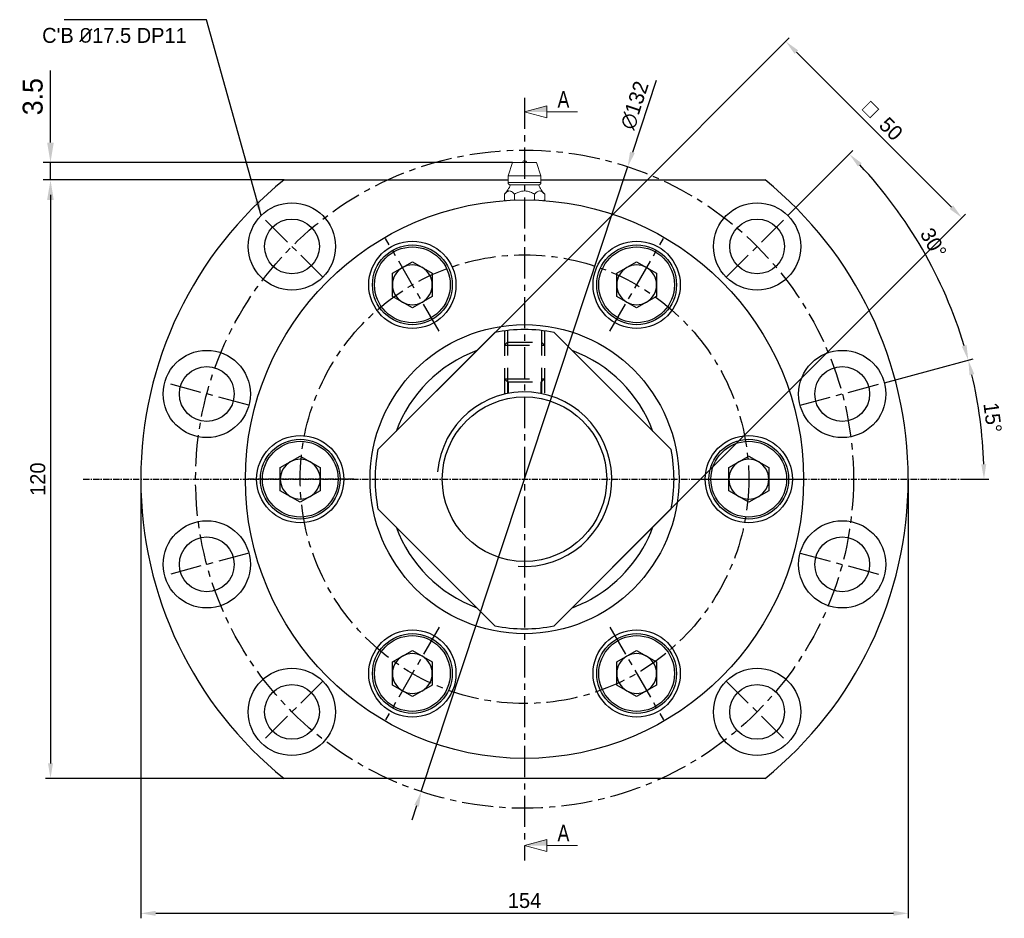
# Model space of a CAD drawing. Header units: millimetres. Extents: x -29 to 5648, y -387 to 3949.
# Tile 3 of 7: x 326 to 524, y 135 to 315. Entities that reach past the tile are written whole.
import ezdxf

# ---------------------------------------------------------------- set-up
doc = ezdxf.new("R2010")
doc.units = ezdxf.units.MM
doc.linetypes.add('CENTER', pattern=[2, 1.25, -0.25, 0.25, -0.25])
doc.linetypes.add('DASHED', pattern=[0.75, 0.5, -0.25])
doc.layers.get('0').update_dxf_attribs({"linetype": 'CONTINUOUS'})
doc.layers.get('Defpoints').update_dxf_attribs({"linetype": 'CONTINUOUS'})
for name, color, linetype in [('1', 1, 'CENTER'), ('center', 1, 'CENTER'), ('hidden', 2, 'DASHED'), ('OUTLINE', 7, 'CONTINUOUS')]:
    doc.layers.add(name, color=color, linetype=linetype)
doc.dimstyles.new('3', dxfattribs={"dimtxt": 3, "dimasz": 3, "dimexe": 1, "dimexo": 0, "dimgap": 1, "dimtad": 1, "dimdec": 3, "dimzin": 11, "dimdsep": 46, "dimtxsty": 'Standard', "dimcen": 0, "dimclrd": 5, "dimclre": 5, "dimclrt": 3, "dimadec": 0, "dimazin": 0, "dimtfac": 0.6, "dimtdec": 3, "dimtmove": 0, "dimatfit": 3, "dimfxl": 1.25, "dimtolj": 1, "dimtzin": 11, "dimarcsym": 0})
doc.dimstyles.new('4', dxfattribs={"dimtxt": 4, "dimasz": 4, "dimexe": 1.5, "dimexo": 0, "dimgap": 1.5, "dimtad": 1, "dimdec": 3, "dimzin": 11, "dimdsep": 46, "dimtxsty": 'Standard', "dimcen": 0, "dimclrd": 5, "dimclre": 5, "dimclrt": 3, "dimadec": 0, "dimazin": 0, "dimtfac": 0.6, "dimtdec": 3, "dimtmove": 0, "dimatfit": 3, "dimfxl": 1.25, "dimtolj": 1, "dimtzin": 11, "dimarcsym": 0})

# ---------------------------------------------------------------- blocks, each defined once
blk = doc.blocks.new('*D2999')
at = {"color": 5, "lineweight": -2, "ltscale": 5}
for p, q in [((499.5, 242.29), (517.31, 247.07)), ((515.85, 222.95), (520.49, 222.95))]:
    blk.add_line(p, q, dxfattribs=at)
blk.add_arc((427.3, 222.95), 92.19, 1.8645, 13.1355, dxfattribs=at)
at = {"color": 5}
for points in [[(517.56, 244.02), (516.59, 243.78), (516.35, 246.81)], [(518.94, 225.94), (519.94, 225.96), (519.49, 222.95)]]:
    blk.add_solid(points, dxfattribs=at)
at = {"layer": 'Defpoints', "color": 0}
for p in [(499.5, 242.29), (482.6, 237.77), (519.14, 230.98), (338.75, 222.95), (515.85, 222.95)]:
    blk.add_point(p, dxfattribs=at)
at = {"color": 3, "ltscale": 5, "insert": (521.22, 235.31), "char_height": 3, "attachment_point": 5, "rotation": 277.5}
blk.add_mtext('\\A1;15%%d', dxfattribs=at)
blk = doc.blocks.new('*D3000')
at = {"color": 5, "lineweight": -2, "ltscale": 5}
for p, q in [((480.15, 275.8), (493.19, 288.84)), ((499.5, 242.29), (517.31, 247.07))]:
    blk.add_line(p, q, dxfattribs=at)
blk.add_arc((427.3, 222.95), 92.19, 16.8646, 43.1354, dxfattribs=at)
at = {"color": 5}
for points in [[(494.93, 286.33), (494.21, 285.63), (492.48, 288.14)], [(515.04, 249.56), (516, 249.83), (516.34, 246.81)]]:
    blk.add_solid(points, dxfattribs=at)
at = {"layer": 'Defpoints', "color": 0}
for p in [(480.15, 275.8), (467.78, 263.43), (510.85, 261.91), (499.5, 242.29), (482.6, 237.77)]:
    blk.add_point(p, dxfattribs=at)
at = {"color": 3, "ltscale": 5, "insert": (509.33, 270.31), "char_height": 3, "attachment_point": 5, "rotation": 300}
blk.add_mtext('\\A1;30%%d', dxfattribs=at)
blk = doc.blocks.new('*D3001')
at = {"color": 5, "lineweight": -2, "ltscale": 5}
for p, q in [((379.04, 282.95), (331.18, 282.95)), ((332.18, 279.95), (332.18, 165.95)), ((379.04, 162.95), (331.18, 162.95))]:
    blk.add_line(p, q, dxfattribs=at)
at = {"color": 5}
for points in [[(332.68, 279.95), (331.68, 279.95), (332.18, 282.95)], [(331.68, 165.95), (332.68, 165.95), (332.18, 162.95)]]:
    blk.add_solid(points, dxfattribs=at)
at = {"layer": 'Defpoints', "color": 0}
for p in [(379.04, 282.95), (332.18, 162.95), (379.04, 162.95)]:
    blk.add_point(p, dxfattribs=at)
at = {"color": 3, "ltscale": 5, "insert": (329.64, 222.95), "char_height": 3, "attachment_point": 5, "rotation": 90}
blk.add_mtext('\\A1;120', dxfattribs=at)
blk = doc.blocks.new('*D3002')
at = {"color": 5, "lineweight": -2, "ltscale": 5}
for p, q in [((350.3, 222.95), (350.3, 134.88)), ((504.3, 222.95), (504.3, 134.88)), ((353.3, 135.88), (501.3, 135.88))]:
    blk.add_line(p, q, dxfattribs=at)
at = {"color": 5}
for points in [[(353.3, 136.38), (353.3, 135.38), (350.3, 135.88)], [(501.3, 135.38), (501.3, 136.38), (504.3, 135.88)]]:
    blk.add_solid(points, dxfattribs=at)
at = {"layer": 'Defpoints', "color": 0}
for p in [(350.3, 222.95), (504.3, 222.95), (504.3, 135.88)]:
    blk.add_point(p, dxfattribs=at)
at = {"color": 3, "ltscale": 5, "insert": (427.3, 138.43), "char_height": 3, "attachment_point": 5}
blk.add_mtext('\\A1;154', dxfattribs=at)
blk = doc.blocks.new('*D3003')
at = {"color": 5, "lineweight": -2, "ltscale": 5}
for p, q in [((409.62, 240.63), (480.42, 311.43)), ((481.84, 308.6), (512.95, 277.49)), ((444.97, 205.27), (515.78, 276.08))]:
    blk.add_line(p, q, dxfattribs=at)
at = {"color": 5}
for points in [[(482.19, 308.96), (481.48, 308.25), (479.72, 310.72)], [(512.6, 277.14), (513.3, 277.84), (515.07, 275.37)]]:
    blk.add_solid(points, dxfattribs=at)
at = {"layer": 'Defpoints', "color": 0}
for p in [(515.07, 275.37), (409.62, 240.63), (444.97, 205.27)]:
    blk.add_point(p, dxfattribs=at)
at = {"color": 3, "ltscale": 5, "insert": (499.19, 294.84), "char_height": 3, "attachment_point": 5, "rotation": 315}
blk.add_mtext('\\A1;□  50', dxfattribs=at)
blk = doc.blocks.new('*D3004')
at = {"color": 5, "lineweight": -2, "ltscale": 5}
for p, q in [((453.72, 302.93), (448.94, 288.46)), ((406.59, 160.28), (448, 285.62)), ((405.65, 157.43), (404.71, 154.58))]:
    blk.add_line(p, q, dxfattribs=at)
at = {"color": 5}
for points in [[(448.47, 288.62), (449.42, 288.31), (448, 285.62)], [(406.12, 157.27), (405.17, 157.59), (406.59, 160.28)]]:
    blk.add_solid(points, dxfattribs=at)
at = {"layer": 'Defpoints', "color": 0}
for p in [(448, 285.62), (406.59, 160.28)]:
    blk.add_point(p, dxfattribs=at)
at = {"color": 3, "ltscale": 5, "insert": (449.39, 297.92), "char_height": 3, "attachment_point": 5, "rotation": 71.7163}
blk.add_mtext('\\A1;∅132', dxfattribs=at)
blk = doc.blocks.new('*D3005')
at = {"color": 5, "lineweight": -2, "ltscale": 5}
for p, q in [((332.18, 290.45), (332.18, 304.88)), ((424.9, 286.45), (330.68, 286.45)), ((332.18, 282.95), (332.18, 286.45)), ((379.04, 282.95), (330.68, 282.95)), ((332.18, 278.95), (332.18, 274.95))]:
    blk.add_line(p, q, dxfattribs=at)
at = {"color": 5}
for points in [[(331.51, 290.45), (332.84, 290.45), (332.18, 286.45)], [(332.84, 278.95), (331.51, 278.95), (332.18, 282.95)]]:
    blk.add_solid(points, dxfattribs=at)
at = {"layer": 'Defpoints', "color": 0}
for p in [(332.18, 286.45), (424.9, 286.45), (379.04, 282.95)]:
    blk.add_point(p, dxfattribs=at)
at = {"color": 3, "ltscale": 5, "insert": (328.63, 299.66), "char_height": 4, "attachment_point": 5, "rotation": 90}
blk.add_mtext('\\A1;3.5', dxfattribs=at)

msp = doc.modelspace()

# ---------------------------------------------------------------- linework, layer by layer
at = {"color": 7, "linetype": 'Continuous', "lineweight": 15}
for p, q in [((424.9004, 286.4482), (424.0004, 283.7482)), ((429.7004, 286.4482), (424.9004, 286.4482)), ((430.6004, 283.7482), (429.7004, 286.4482)), ((424.0004, 283.7482), (424.0004, 282.4482)), ((427.3004, 283.7482), (424.0004, 283.7482)), ((430.6004, 283.7482), (427.3004, 283.7482)), ((430.6004, 282.4482), (430.6004, 283.7482)), ((424.5004, 281.9482), (430.1004, 281.9482)), ((423.2589, 280.1268), (423.2589, 278.9897)), ((423.2589, 278.9897), (423.4337, 278.8149)), ((425.2797, 280.1268), (425.2797, 278.9897)), ((429.3211, 280.1268), (429.3211, 278.9897)), ((431.1665, 278.8143), (431.3418, 278.9897)), ((431.3418, 278.9897), (431.3418, 280.1268))]:
    msp.add_line(p, q, dxfattribs=at)
at = {"color": 8, "linetype": 'Continuous', "lineweight": 15}
msp.add_line((430.6004, 282.4482), (424.0004, 282.4482), dxfattribs=at)
at = {"color": 7, "linetype": 'Continuous', "lineweight": 15}
for centre, radius, start, end in [((427.3004, 286.4482), 0.4, 0, 180), ((419.0061, 284.3592), 6, 315.104952, 336.307361), ((424.5004, 282.4482), 0.5, 180, 270), ((430.1004, 282.4482), 0.5, 270, 0), ((435.5947, 284.3592), 6, 203.692639, 224.850879)]:
    msp.add_arc(centre, radius, start, end, dxfattribs=at)
for points, knots in [([(423.2589, 280.1268), (423.3657, 280.2315), (423.5802, 280.4418), (423.9586, 280.7178), (424.3495, 280.7881), (424.7099, 280.6268), (424.9987, 280.4033), (425.1857, 280.2193), (425.2797, 280.1268)], [0, 0, 0, 0, 0.16732129, 0.33612297, 0.5650141, 0.70682992, 0.85260944, 1, 1, 1, 1]), ([(425.2797, 280.1268), (425.5116, 280.2412), (425.9746, 280.4694), (426.6522, 280.6984), (427.312, 280.7763), (427.9215, 280.6981), (428.601, 280.4802), (429.0543, 280.2577), (429.3211, 280.1268)], [0, 0, 0, 0, 0.1818455, 0.36288164, 0.50003051, 0.6453139, 0.79120345, 1, 1, 1, 1]), ([(429.3211, 280.1268), (429.4279, 280.2315), (429.6424, 280.4418), (430.0208, 280.7178), (430.4116, 280.7881), (430.7721, 280.6268), (431.0609, 280.4033), (431.2479, 280.2193), (431.3418, 280.1268)], [0, 0, 0, 0, 0.16732129, 0.33612294, 0.56501448, 0.70682989, 0.85260941, 1, 1, 1, 1])]:
    msp.add_open_spline(points, degree=3, knots=knots, dxfattribs=at)
for points in [[(423.4541, 278.8163), (423.3887, 278.872), (423.3238, 278.9308), (423.2589, 278.9897)], [(425.2797, 278.9897), (425.2501, 278.9626), (425.2205, 278.9354), (425.1909, 278.9086)], [(425.4395, 278.9174), (425.3862, 278.9414), (425.3329, 278.9655), (425.2797, 278.9897)], [(429.3211, 278.9897), (429.2682, 278.9654), (429.2152, 278.9411), (429.1622, 278.9171)], [(429.4113, 278.9082), (429.3812, 278.9352), (429.3512, 278.9624), (429.3211, 278.9897)], [(431.3418, 278.9897), (431.2773, 278.9306), (431.2129, 278.8714), (431.1477, 278.8156)]]:
    msp.add_open_spline(points, degree=3, dxfattribs=at)
at = {"layer": '1', "ltscale": 5}
for p, q in [((427.2958, 299.4482), (427.2958, 146.4482)), ((386.8139, 263.4301), (374.4396, 275.8044)), ((467.7777, 263.4301), (480.152, 275.8044)), ((410.1708, 252.6096), (399.4208, 271.2291)), ((444.4208, 252.6096), (455.1708, 271.2291)), ((371.9966, 237.7656), (355.0928, 242.2949)), ((482.5951, 237.7656), (499.4988, 242.2949)), ((371.9966, 208.1308), (355.0928, 203.6015)), ((482.5951, 208.1308), (499.4988, 203.6015)), ((410.1708, 193.2868), (399.4208, 174.6673)), ((444.4208, 193.2868), (455.1708, 174.6673)), ((386.8139, 182.4664), (374.4396, 170.092)), ((467.7777, 182.4664), (480.152, 170.092))]:
    msp.add_line(p, q, dxfattribs=at)
for radius in [66, 45]:
    msp.add_circle((427.2958, 222.9482), radius, dxfattribs=at)
at = {"layer": 'center'}
for p, q in [((338.7458, 222.9482), (515.8458, 222.9482)), ((393.0458, 222.9482), (371.5458, 222.9482)), ((461.5458, 222.9482), (483.0458, 222.9482))]:
    msp.add_line(p, q, dxfattribs=at)
at = {"layer": 'hidden', "color": 5, "ltscale": 10}
for p, q in [((423.2958, 252.6804), (423.2958, 238.956)), ((431.2958, 252.6804), (431.2958, 238.956))]:
    msp.add_line(p, q, dxfattribs=at)
at = {"layer": 'hidden', "ltscale": 10}
for p, q in [((423.8958, 252.7549), (423.8958, 239.0941)), ((430.6958, 252.7549), (430.6958, 239.0941)), ((423.8958, 250.4482), (423.2958, 249.8482)), ((423.2958, 249.8482), (431.2958, 249.8482)), ((423.8958, 250.4482), (430.6958, 250.4482)), ((430.6958, 250.4482), (431.2958, 249.8482)), ((423.2958, 243.0482), (431.2958, 243.0482)), ((423.2958, 243.0482), (423.8958, 242.4482)), ((430.6958, 242.4482), (431.2958, 243.0482)), ((423.8958, 242.4482), (430.6958, 242.4482)), ((423.9958, 242.4482), (423.9958, 240.1343)), ((430.5958, 242.4482), (430.5958, 240.1343))]:
    msp.add_line(p, q, dxfattribs=at)
at = {"layer": 'OUTLINE', "lineweight": 9}
for p, q in [((427.2958, 296.6035), (431.7574, 297.799)), ((427.2958, 296.6035), (431.7574, 295.4081)), ((431.7574, 297.799), (431.7574, 295.4081)), ((431.7574, 296.6035), (437.9367, 296.6035)), ((427.2958, 149.4772), (431.7574, 150.6726)), ((431.7574, 150.6726), (431.7574, 148.2817)), ((427.2958, 149.4772), (431.7574, 148.2817)), ((431.7574, 149.4772), (437.9367, 149.4772))]:
    msp.add_line(p, q, dxfattribs=at)
at = {"layer": 'OUTLINE'}
for p, q in [((379.0361, 282.9482), (424.0004, 282.9482)), ((430.6004, 282.9482), (475.5555, 282.9482)), ((400.7958, 264.2288), (404.7958, 266.5382)), ((404.7958, 266.5382), (408.7958, 264.2288)), ((445.7958, 264.2288), (449.7958, 266.5382)), ((449.7958, 266.5382), (453.7958, 264.2288)), ((400.7958, 259.61), (400.7958, 264.2288)), ((408.7958, 264.2288), (408.7958, 259.61)), ((445.7958, 259.61), (445.7958, 264.2288)), ((453.7958, 264.2288), (453.7958, 259.61)), ((404.7958, 257.3006), (400.7958, 259.61)), ((408.7958, 259.61), (404.7958, 257.3006)), ((449.7958, 257.3006), (445.7958, 259.61)), ((453.7958, 259.61), (449.7958, 257.3006)), ((397.8921, 228.8998), (421.3442, 252.3519)), ((433.2474, 252.3519), (456.6995, 228.8998)), ((378.2958, 225.2576), (382.2958, 227.567)), ((382.2958, 227.567), (386.2958, 225.2576)), ((468.2958, 225.2576), (472.2958, 227.567)), ((472.2958, 227.567), (476.2958, 225.2576)), ((378.2958, 220.6388), (378.2958, 225.2576)), ((386.2958, 225.2576), (386.2958, 220.6388)), ((468.2958, 220.6388), (468.2958, 225.2576)), ((476.2958, 225.2576), (476.2958, 220.6388)), ((382.2958, 218.3294), (378.2958, 220.6388)), ((386.2958, 220.6388), (382.2958, 218.3294)), ((472.2958, 218.3294), (468.2958, 220.6388)), ((476.2958, 220.6388), (472.2958, 218.3294)), ((421.3442, 193.5445), (397.8921, 216.9966)), ((456.6995, 216.9966), (433.2474, 193.5445)), ((400.7958, 186.2865), (404.7958, 188.5959)), ((404.7958, 188.5959), (408.7958, 186.2865)), ((445.7958, 186.2865), (449.7958, 188.5959)), ((449.7958, 188.5959), (453.7958, 186.2865)), ((400.7958, 181.6677), (400.7958, 186.2865)), ((408.7958, 186.2865), (408.7958, 181.6677)), ((445.7958, 181.6677), (445.7958, 186.2865)), ((453.7958, 186.2865), (453.7958, 181.6677)), ((404.7958, 179.3583), (400.7958, 181.6677)), ((408.7958, 181.6677), (404.7958, 179.3583)), ((449.7958, 179.3583), (445.7958, 181.6677)), ((453.7958, 181.6677), (449.7958, 179.3583)), ((475.5555, 162.9482), (379.0361, 162.9482))]:
    msp.add_line(p, q, dxfattribs=at)
for centre, radius in [((427.2958, 222.9482), 56), ((380.6268, 269.6173), 8.75), ((473.9649, 269.6173), 8.75), ((380.6268, 269.6173), 5.5), ((473.9649, 269.6173), 5.5), ((404.7958, 261.9194), 8.75), ((449.7958, 261.9194), 8.75), ((404.7958, 261.9194), 8), ((404.7958, 261.9194), 7.6), ((449.7958, 261.9194), 8), ((449.7958, 261.9194), 7.6), ((427.2958, 222.9482), 31), ((363.5447, 240.0303), 8.75), ((491.0469, 240.0303), 8.75), ((363.5447, 240.0303), 5.5), ((491.0469, 240.0303), 5.5), ((427.2958, 222.9482), 16.5), ((382.2958, 222.9482), 8.75), ((472.2958, 222.9482), 8.75), ((382.2958, 222.9482), 8), ((382.2958, 222.9482), 7.6), ((472.2958, 222.9482), 8), ((472.2958, 222.9482), 7.6), ((363.5447, 205.8662), 8.75), ((491.0469, 205.8662), 8.75), ((363.5447, 205.8662), 5.5), ((491.0469, 205.8662), 5.5), ((404.7958, 183.9771), 8.75), ((404.7958, 183.9771), 8), ((449.7958, 183.9771), 8.75), ((449.7958, 183.9771), 8), ((404.7958, 183.9771), 7.6), ((449.7958, 183.9771), 7.6), ((380.6268, 176.2792), 8.75), ((473.9649, 176.2792), 8.75), ((380.6268, 176.2792), 5.5), ((473.9649, 176.2792), 5.5)]:
    msp.add_circle(centre, radius, dxfattribs=at)
for centre, radius, start, end in [((427.2958, 222.9482), 77, 128.810714, 231.189286), ((427.2958, 222.9482), 77, 308.810714, 51.189286), ((404.7958, 261.9194), 4, 120, 180), ((404.7958, 261.9194), 4, 60, 120), ((404.7958, 261.9194), 4, 0, 60), ((449.7958, 261.9194), 4, 120, 180), ((449.7958, 261.9194), 4, 60, 120), ((449.7958, 261.9194), 4, 0, 60), ((404.7958, 261.9194), 4, 180, 240), ((404.7958, 261.9194), 4, 300, 0), ((449.7958, 261.9194), 4, 180, 240), ((449.7958, 261.9194), 4, 300, 0), ((404.7958, 261.9194), 4, 240, 300), ((449.7958, 261.9194), 4, 240, 300), ((427.2958, 222.9482), 30, 78.55731, 101.44269), ((427.2958, 222.9482), 27.5, 110.380023, 159.619977), ((427.2958, 222.9482), 27.5, 20.380023, 69.619977), ((427.2958, 222.9482), 30, 168.55731, 191.44269), ((427.2958, 222.9482), 30, 348.55731, 11.44269), ((382.2958, 222.9482), 4, 120, 180), ((382.2958, 222.9482), 4, 60, 120), ((382.2958, 222.9482), 4, 0, 60), ((472.2958, 222.9482), 4, 120, 180), ((472.2958, 222.9482), 4, 60, 120), ((472.2958, 222.9482), 4, 0, 60), ((382.2958, 222.9482), 4, 180, 240), ((382.2958, 222.9482), 4, 300, 0), ((472.2958, 222.9482), 4, 180, 240), ((472.2958, 222.9482), 4, 300, 0), ((382.2958, 222.9482), 4, 240, 300), ((472.2958, 222.9482), 4, 240, 300), ((427.2958, 222.9482), 27.5, 200.380023, 249.619977), ((427.2958, 222.9482), 27.5, 300, 339.619977), ((427.2958, 222.9482), 27.5, 290.380023, 300), ((427.2958, 222.9482), 30, 258.55731, 281.44269), ((404.7958, 183.9771), 4, 60, 120), ((449.7958, 183.9771), 4, 60, 120), ((404.7958, 183.9771), 4, 120, 180), ((404.7958, 183.9771), 4, 0, 60), ((449.7958, 183.9771), 4, 120, 180), ((449.7958, 183.9771), 4, 0, 60), ((404.7958, 183.9771), 4, 180, 240), ((404.7958, 183.9771), 4, 300, 0), ((449.7958, 183.9771), 4, 180, 240), ((449.7958, 183.9771), 4, 300, 0), ((404.7958, 183.9771), 4, 240, 300), ((449.7958, 183.9771), 4, 240, 300)]:
    msp.add_arc(centre, radius, start, end, dxfattribs=at)
at = {"layer": 'OUTLINE', "color": 5}
msp.add_arc((427.2958, 222.9482), 17.5, 265.762292, 175.164979, dxfattribs=at)
at = {"layer": 'OUTLINE', "lineweight": 9}
for points in [[(427.2958, 296.6035), (431.7574, 297.799), (431.7574, 296.6035)], [(427.2958, 149.4772), (431.7574, 150.6726), (431.7574, 149.4772)]]:
    msp.add_solid(points, dxfattribs=at)

# ---------------------------------------------------------------- texts
at = {"lineweight": 9, "width": 0.8}
for p in [(433.9107, 297.4282), (433.9107, 150.3019)]:
    msp.add_text('A', height=3.3462, dxfattribs=at).set_placement(p)
at = {"color": 3, "ltscale": 5, "insert": (359.5144, 310.4061), "char_height": 3, "attachment_point": 9}
msp.add_mtext("C'B {\\FISOCPEUR|c0;%%C}17.5 DP11", dxfattribs=at)

# ---------------------------------------------------------------- dimensions: what is measured, and where the dimension line sits
at = {"ltscale": 5}
dim = msp.add_aligned_dim(p1=(409.6181, 240.6259), p2=(444.9735, 205.2705), distance=99.1335, text='□  <>', dimstyle='3', dxfattribs=at)
dim.commit()
dim.dimension.update_dxf_attribs({"geometry": '*D3003', "text_midpoint": (499.1884, 294.8408)})
for base, p2, dimstyle, picture, middle in [((332.1774, 286.4482), (424.9004, 286.4482), '4', '*D3005', (328.6268, 299.6633)), ((332.1774, 162.9482), (379.0361, 162.9482), '3', '*D3001', (329.6355, 222.9482))]:
    dim = msp.add_linear_dim(base=base, p1=(379.0361, 282.9482), p2=p2, angle=90, dimstyle=dimstyle, dxfattribs=at)
    dim.commit()
    dim.dimension.update_dxf_attribs({"geometry": picture, "text_midpoint": middle})
dim = msp.add_diameter_dim_2p(p1=(406.5901, 160.2803), p2=(448.0015, 285.6162), dimstyle='3', dxfattribs=at)
dim.commit()
dim.dimension.update_dxf_attribs({"geometry": '*D3004', "text_midpoint": (449.3896, 297.9199)})
for base, line1, picture, middle in [((510.8485, 261.9095), ((467.7777, 263.4301), (480.152, 275.8044)), '*D3000', (509.3328, 270.3123)), ((519.1374, 230.9833), ((338.7458, 222.9482), (515.8458, 222.9482)), '*D2999', (521.2197, 235.3135))]:
    dim = msp.add_angular_dim_2l(base=base, line1=line1, line2=((482.5951, 237.7656), (499.4988, 242.2949)), dimstyle='3', dxfattribs=at)
    dim.commit()
    dim.dimension.update_dxf_attribs({"geometry": picture, "text_midpoint": middle})
dim = msp.add_linear_dim(base=(504.2958, 135.8835), p1=(350.2958, 222.9482), p2=(504.2958, 222.9482), dimstyle='3', dxfattribs=at)
dim.commit()
dim.dimension.update_dxf_attribs({"geometry": '*D3002', "text_midpoint": (427.2958, 138.4255)})

# ---------------------------------------------------------------- leaders
at = {"ltscale": 5, "annotation_type": 0, "has_hookline": 1, "hookline_direction": 1, "text_width": 24.6152}
msp.add_leader([(374.4396, 275.8044), (363.5144, 315.0923), (360.5144, 315.0923)], dimstyle='3', dxfattribs=at)

doc.saveas('drawing.dxf')
